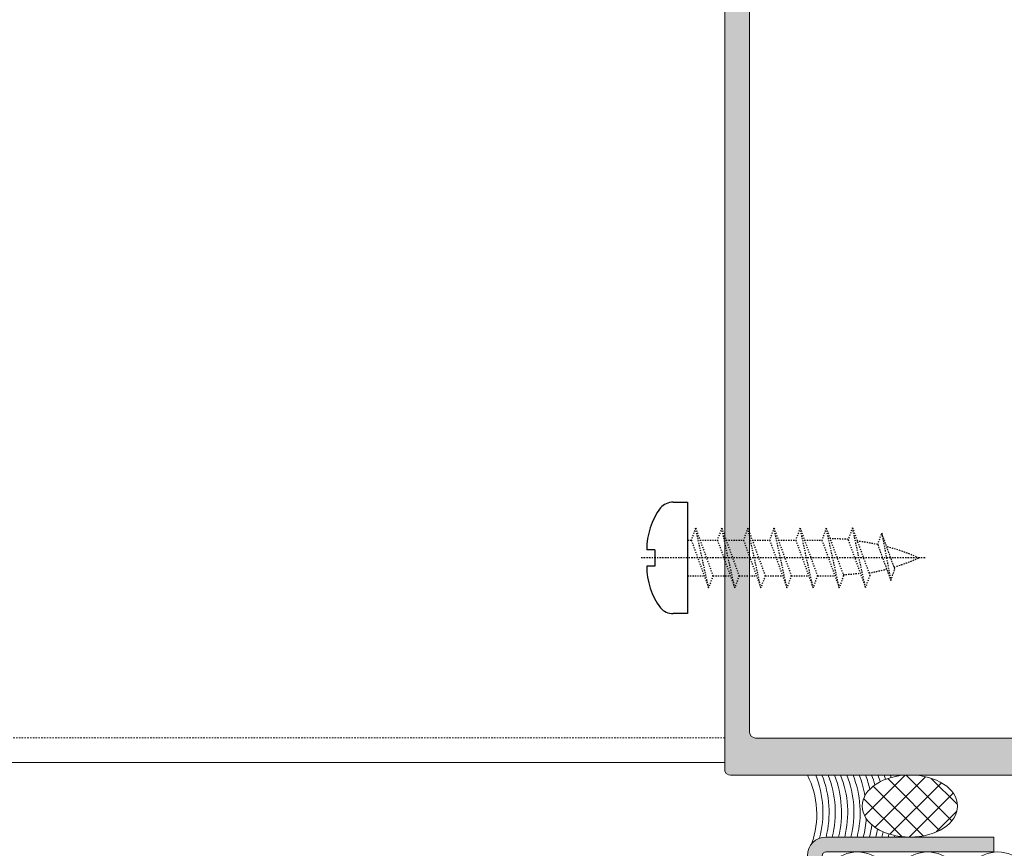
# Model space of a CAD drawing. Header units: millimetres. Extents: x -226731 to 126254, y -16359 to 60195.
# Tile 162 of 256: x -159209 to -159129, y 20772 to 20839. Entities that reach past the tile are written whole.
import ezdxf

# ---------------------------------------------------------------- set-up
doc = ezdxf.new("R2010")
doc.units = ezdxf.units.MM
doc.header["$LTSCALE"] = 0.1
doc.header["$MEASUREMENT"] = 0
for name, pattern in [('CENTER', [2, 1.25, -0.25, 0.25, -0.25]), ('CENTERX2', [4, 2.5, -0.5, 0.5, -0.5]), ('DASHED2', [0.375, 0.25, -0.125]), ('HIDDEN', [0.375, 0.25, -0.125])]:
    doc.linetypes.add(name, pattern=pattern)
doc.layers.get('0').update_dxf_attribs({"lineweight": 5})
for name, color, linetype, lineweight in [('01. Aluminium (Main Structure)', 6, 'Continuous', 5), ('0_CCE_ FF_SIDE WALL SPRINKLER', 6, 'Continuous', 0), ('10. Centre Line', 1, 'CENTERX2', 5), ('3. Alum. Flashing', 94, 'Continuous', 9), ('3_Hatch', 8, 'Continuous', 0), ('6. All Gasket Hatch Rcc Wall', 251, 'Continuous', 5), ('9. All Screw & Anchors', 253, 'DASHED2', 9), ('ALUMINIUM SUB EXTRUSSION', 94, 'Continuous', 30), ('SPRINKLER COVERAGE AREA', 1, 'Continuous', 9)]:
    doc.layers.add(name, color=color, linetype=linetype, lineweight=lineweight)
for name, color, linetype in [('CENTER LINE', 8, 'CENTER'), ('DRY WALL LINE', 1, 'Continuous'), ('FIRE FIGHTING SERVICES', 5, 'Continuous'), ('HARDWARES', 7, 'Continuous'), ('NPC-P-Waste Water Pipe', 5, 'Continuous')]:
    doc.layers.add(name, color=color, linetype=linetype)

# ---------------------------------------------------------------- blocks, each defined once
blk = doc.blocks.new('A$C768C5112')
at = {"layer": '3_Hatch'}
h = blk.add_hatch(color=8, dxfattribs=at)
h.dxf.hatch_style = 1
h.paths.add_polyline_path([(-4.223506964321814, -41.98522546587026), (-3.912497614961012, -41.67421611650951), (-3.912497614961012, -37.70677351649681), (-4.498231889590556, -36.68251605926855), (-4.498231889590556, -2.487038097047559), (-4.461947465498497, -2.304579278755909), (-4.352057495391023, -2.139744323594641), (-4.205883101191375, -2.029854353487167), (-4.004763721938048, -1.993569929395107), (4.004763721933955, -1.993569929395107), (4.188259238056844, -2.029854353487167), (4.35205749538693, -2.139744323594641), (4.461947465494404, -2.304579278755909), (4.516892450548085, -2.487038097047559), (4.516892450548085, -36.68251605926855), (3.894873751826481, -37.70677351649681), (3.894873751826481, -41.67421611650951), (4.205883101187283, -41.98522546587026), (4.297112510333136, -42.13139986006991), (4.297112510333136, -42.27757425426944), (4.205883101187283, -42.42374864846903), (3.894873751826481, -42.71713413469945), (3.894873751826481, -46.6845767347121), (4.516892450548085, -47.70883419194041), (4.516892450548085, -53.70716784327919), (4.461947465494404, -53.8896266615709), (4.35205749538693, -54.05446161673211), (4.188259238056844, -54.16435158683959), (4.004763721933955, -54.2006360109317), (-4.004763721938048, -54.2006360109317), (-4.205883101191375, -54.16435158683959), (-4.352057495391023, -54.05446161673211), (-4.461947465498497, -53.8896266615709), (-4.498231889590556, -53.70716784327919), (-4.498231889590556, -47.70883419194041), (-3.912497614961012, -46.6845767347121), (-3.912497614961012, -42.71713413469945), (-4.223506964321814, -42.42374864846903), (-4.278451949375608, -42.27757425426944), (-4.278451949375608, -42.13139986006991)], flags=16)
h.paths.add_polyline_path([(10.03938179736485, -54.01714049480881), (9.984436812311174, -54.2006360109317), (9.965776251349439, -54.38309482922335), (9.856922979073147, -54.54792978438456), (9.692088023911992, -54.65781975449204), (9.509629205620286, -54.69410417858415), (7.003930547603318, -54.69410417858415), (6.821471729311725, -54.65781975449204), (6.637976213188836, -54.54792978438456), (6.528086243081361, -54.38309482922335), (6.510462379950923, -54.2006360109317), (6.510462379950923, -2.487038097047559), (6.528086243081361, -2.304579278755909), (6.637976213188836, -2.139744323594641), (6.821471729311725, -2.029854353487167), (7.003930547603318, -1.993569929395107), (11.88677733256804, -1.993569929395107), (12.17912612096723, -1.682560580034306), (12.32530051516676, -1.591331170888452), (12.47147490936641, -1.591331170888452), (12.59898874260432, -1.682560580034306), (12.92865865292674, -1.993569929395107), (27.50255676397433, -1.993569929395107), (27.68605228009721, -2.029854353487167), (27.86851109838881, -2.139744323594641), (27.95974050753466, -2.304579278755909), (27.99602493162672, -2.487038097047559), (27.99602493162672, -6.985269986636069), (27.95974050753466, -7.186389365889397), (27.86851109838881, -7.351224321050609), (27.68605228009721, -7.461114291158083), (27.50255676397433, -7.497398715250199), (18.81710233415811, -7.497398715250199), (18.61598295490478, -7.533683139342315), (18.45114799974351, -7.64357310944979), (18.34125802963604, -7.808408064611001), (18.30497360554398, -8.009527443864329), (18.30497360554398, -13.47707180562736), (18.34125802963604, -13.67819118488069), (18.45114799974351, -13.86065000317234), (18.61598295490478, -13.95291611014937), (18.81710233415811, -13.98920053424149), (21.79760859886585, -13.98920053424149), (21.99872797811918, -13.95291611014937), (22.16356293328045, -13.86065000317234), (22.27241620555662, -13.67819118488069), (22.29107676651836, -13.47707180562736), (22.29107676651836, -13.00122750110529), (22.27241620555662, -12.80010812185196), (22.16356293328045, -12.65393372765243), (21.99872797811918, -12.5440437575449), (21.79760859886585, -12.49013547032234), (20.80963556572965, -12.49013547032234), (20.60851618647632, -12.4528143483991), (20.46234179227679, -12.34292437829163), (20.35245182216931, -12.19674998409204), (20.29750683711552, -11.99563060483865), (20.29750683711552, -10.00309737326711), (20.35245182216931, -9.801977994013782), (20.46234179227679, -9.655803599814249), (20.60851618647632, -9.545913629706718), (20.80963556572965, -9.49096864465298), (23.64396743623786, -9.49096864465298), (23.93735292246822, -9.179959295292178), (24.08352731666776, -9.106353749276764), (24.2297017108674, -9.106353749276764), (24.35721554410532, -9.179959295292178), (24.68688545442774, -9.49096864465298), (27.50255676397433, -9.49096864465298), (27.68605228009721, -9.545913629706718), (27.86851109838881, -9.655803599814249), (27.95974050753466, -9.801977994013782), (27.99602493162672, -10.00309737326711), (27.99602493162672, -11.99563060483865), (27.95974050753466, -12.19674998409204), (27.86851109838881, -12.34292437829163), (27.68605228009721, -12.4528143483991), (27.50255676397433, -12.49013547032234), (26.51562042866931, -12.49013547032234), (26.31450104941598, -12.5440437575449), (26.16832665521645, -12.65393372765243), (26.05843668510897, -12.80010812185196), (26.00349170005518, -13.00122750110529), (26.00349170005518, -13.47707180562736), (26.05843668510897, -13.67819118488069), (26.16832665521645, -13.86065000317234), (26.31450104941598, -13.95291611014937), (26.51562042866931, -13.98920053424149), (29.51375055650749, -13.98920053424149), (29.69724607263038, -13.95291611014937), (29.86208102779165, -13.86065000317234), (29.97093430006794, -13.67819118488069), (29.98959486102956, -13.47707180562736), (29.97093430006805, 81.00442663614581), (29.86208102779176, 81.1879221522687), (29.77966355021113, 81.24286713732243), (29.69724607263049, 81.29781212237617), (29.60549831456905, 81.3066240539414), (29.5137505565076, 81.31543598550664), (-29.51375055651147, 81.31543598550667), (-29.7148699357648, 81.2978121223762), (-29.86104432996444, 81.18792215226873), (-29.97093430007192, 81.00442663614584), (-30.00721872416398, 80.84062837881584), (-30.00721872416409, -13.47707180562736), (-29.97093430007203, -13.67819118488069), (-29.86104432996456, -13.86065000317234), (-29.71486993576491, -13.95291611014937), (-29.51375055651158, -13.98920053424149), (-26.4959231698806, -13.98920053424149), (-26.31346435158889, -13.95291611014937), (-26.14862939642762, -13.86065000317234), (-26.03873942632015, -13.67819118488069), (-26.00245500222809, -13.47707180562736), (-26.00245500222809, -13.00122750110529), (-26.03873942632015, -12.80010812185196), (-26.14862939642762, -12.65393372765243), (-26.31346435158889, -12.5440437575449), (-26.4959231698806, -12.49013547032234), (-27.52018062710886, -12.49013547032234), (-27.68501558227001, -12.4528143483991), (-27.86747440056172, -12.34292437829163), (-27.97736437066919, -12.19674998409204), (-28.01364879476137, -11.99563060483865), (-28.01364879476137, -10.00309737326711), (-27.97736437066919, -9.801977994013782), (-27.86747440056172, -9.655803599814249), (-27.68501558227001, -9.545913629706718), (-27.52018062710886, -9.49096864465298), (-24.68584875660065, -9.49096864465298), (-24.37483940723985, -9.179959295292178), (-24.24732557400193, -9.106353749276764), (-24.06383005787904, -9.106353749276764), (-23.93631622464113, -9.179959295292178), (-23.62530687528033, -9.49096864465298), (-20.80963556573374, -9.49096864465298), (-20.60851618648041, -9.545913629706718), (-20.44368123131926, -9.655803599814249), (-20.33379126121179, -9.801977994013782), (-20.29750683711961, -10.00309737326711), (-20.29750683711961, -11.99563060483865), (-20.33379126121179, -12.19674998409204), (-20.44368123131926, -12.34292437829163), (-20.60851618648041, -12.4528143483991), (-20.80963556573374, -12.49013547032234), (-21.81523246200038, -12.49013547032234), (-22.01635184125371, -12.5440437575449), (-22.16252623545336, -12.65393372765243), (-22.27241620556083, -12.80010812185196), (-22.30870062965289, -13.00122750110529), (-22.30870062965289, -13.47707180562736), (-22.27241620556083, -13.67819118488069), (-22.16252623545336, -13.86065000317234), (-22.01635184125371, -13.95291611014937), (-21.81523246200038, -13.98920053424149), (-18.79740507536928, -13.98920053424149), (-18.61494625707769, -13.95291611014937), (-18.45011130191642, -13.86065000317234), (-18.34125802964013, -13.67819118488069), (-18.30393690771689, -13.47707180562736), (-18.30393690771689, -8.009527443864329), (-18.34125802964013, -7.808408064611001), (-18.45011130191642, -7.64357310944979), (-18.61494625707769, -7.533683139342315), (-18.79740507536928, -7.497398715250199), (-27.52018062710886, -7.497398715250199), (-27.68501558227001, -7.461114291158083), (-27.86747440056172, -7.351224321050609), (-27.97736437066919, -7.186389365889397), (-28.01364879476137, -6.985269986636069), (-28.01364879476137, -2.487038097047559), (-27.97736437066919, -2.304579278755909), (-27.86747440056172, -2.139744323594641), (-27.68501558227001, -2.029854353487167), (-27.52018062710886, -1.993569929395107), (-12.92762195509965, -1.993569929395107), (-12.61764930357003, -1.682560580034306), (-12.48909877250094, -1.591331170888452), (-12.3429243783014, -1.591331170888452), (-12.17808942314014, -1.682560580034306), (-11.86708007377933, -1.993569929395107), (-7.002893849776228, -1.993569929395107), (-6.801774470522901, -2.029854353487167), (-6.655600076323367, -2.139744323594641), (-6.545710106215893, -2.304579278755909), (-6.509425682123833, -2.487038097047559), (-6.509425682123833, -54.2006360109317), (-6.545710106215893, -54.38309482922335), (-6.655600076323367, -54.54792978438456), (-6.801774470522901, -54.65781975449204), (-7.002893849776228, -54.69410417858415), (-9.508592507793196, -54.69410417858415), (-9.709711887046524, -54.65781975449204), (-9.855886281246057, -54.54792978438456), (-9.965776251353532, -54.38309482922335), (-10.0020606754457, -54.2006360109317), (-10.03834509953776, -54.01714049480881), (-10.14823506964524, -53.83468167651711), (-10.31307002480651, -53.72479170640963), (-10.4955288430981, -53.70716784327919), (-11.50216243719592, -53.70716784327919), (-11.70328181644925, -53.72479170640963), (-11.8494562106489, -53.83468167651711), (-11.95934618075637, -54.01714049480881), (-12.01325446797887, -54.2006360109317), (-12.01325446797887, -56.21182980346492), (-11.95934618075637, -56.39532531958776), (-11.8494562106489, -56.55912357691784), (-11.70328181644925, -56.66901354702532), (-11.50216243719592, -56.68767410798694), (-0.5297525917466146, -56.68767410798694), (-0.201119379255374, -56.39532531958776), (-0.07256884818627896, -56.3217197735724), (0.07360554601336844, -56.3217197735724), (0.2197799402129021, -56.39532531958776), (0.5121287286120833, -56.68767410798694), (11.50216243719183, -56.68767410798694), (11.68565795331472, -56.66901354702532), (11.8494562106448, -56.55912357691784), (11.95934618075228, -56.39532531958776), (12.01429116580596, -56.21182980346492), (12.01429116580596, -54.2006360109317), (11.95934618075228, -54.01714049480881), (11.8494562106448, -53.83468167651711), (11.68565795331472, -53.72479170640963), (11.50216243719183, -53.70716784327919), (10.4965655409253, -53.70716784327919), (10.29544616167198, -53.72479170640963), (10.14927176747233, -53.83468167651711)])
h.paths.add_polyline_path([(27.99602493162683, 77.82280099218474), (27.95974050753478, 78.0062965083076), (27.86851109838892, 78.1887553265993), (27.68605228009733, 78.29864529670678), (27.50255676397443, 78.33492972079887), (-27.52018062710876, 78.3349297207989), (-27.6850155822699, 78.29864529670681), (-27.8674744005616, 78.18875532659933), (-27.97736437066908, 78.00629650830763), (-28.01364879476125, 77.82280099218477), (-28.01364879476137, 0.5121287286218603), (-27.97736437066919, 0.3110093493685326), (-27.86747440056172, 0.1648349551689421), (-27.68501558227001, 0.05494498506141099), (-27.52018062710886, 7.73070496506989e-12), (27.50255676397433, 7.73070496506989e-12), (27.68605228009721, 0.05494498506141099), (27.86851109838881, 0.1648349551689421), (27.95974050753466, 0.3110093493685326), (27.99602493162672, 0.5121287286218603)], flags=16)
at = {"layer": '01. Aluminium (Main Structure)', "color": 8, "linetype": 'ByBlock'}
for p, q in [((-29.51375055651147, 81.31543598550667), (29.5137505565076, 81.31543598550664)), ((29.5137505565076, 81.31543598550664), (29.69724607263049, 81.29781212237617)), ((29.69724607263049, 81.29781212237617), (29.86208102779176, 81.1879221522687)), ((29.86208102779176, 81.1879221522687), (29.97093430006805, 81.00442663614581)), ((29.97093430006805, 81.00442663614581), (29.98959486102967, 80.84062837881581)), ((29.98959486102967, 80.84062837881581), (29.98959486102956, -13.47707180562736)), ((-27.52018062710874, 78.3349297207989), (27.50255676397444, 78.33492972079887)), ((27.50255676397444, 78.33492972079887), (27.68605228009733, 78.29864529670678)), ((27.68605228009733, 78.29864529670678), (27.86851109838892, 78.1887553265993)), ((27.86851109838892, 78.1887553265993), (27.95974050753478, 78.0062965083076)), ((27.95974050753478, 78.0062965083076), (27.99602493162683, 77.82280099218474)), ((27.99602493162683, 77.82280099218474), (27.99602493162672, 0.5121287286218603))]:
    blk.add_line(p, q, dxfattribs=at)
blk = doc.blocks.new('*U432')
at = {"layer": 'CENTER LINE', "color": 8, "linetype": 'CENTER'}
blk.add_line((0, -19.12470507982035), (0, 3.774010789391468), dxfattribs=at)
at = {"layer": 'HARDWARES', "color": 8, "linetype": 'Continuous'}
for p, q in [((-0.6609298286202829, 2.613080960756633), (-0.6609298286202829, 3.274010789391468)), ((0.6609298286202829, 2.613080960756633), (0.6609298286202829, 3.274010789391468)), ((0.6609298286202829, 2.613080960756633), (-0.6609298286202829, 2.613080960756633)), ((-4.488571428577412, 0), (-4.488571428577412, 1.150185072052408)), ((4.488571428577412, 1.150184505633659), (4.488571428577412, 0)), ((4.488571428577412, 0), (-4.488571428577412, 0))]:
    blk.add_line(p, q, dxfattribs=at)
at = {"layer": 'HARDWARES', "color": 8}
for p, q in [((4.488571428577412, 0.817582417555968), (4.488571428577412, 0)), ((4.488571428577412, 0), (-4.488571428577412, 0))]:
    blk.add_line(p, q, dxfattribs=at)
at = {"layer": 'HARDWARES', "color": 8, "linetype": 'HIDDEN'}
for p, q in [((1.440000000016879, 0), (1.440000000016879, -0.3061200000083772)), ((1.440000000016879, -1.004879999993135), (1.440000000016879, -2.408519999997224)), ((-1.440000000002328, -2.053199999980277), (-1.440000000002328, -3.456749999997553)), ((1.440000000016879, -3.107279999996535), (1.440000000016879, -4.510920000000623)), ((-1.440000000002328, -4.155599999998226), (-1.440000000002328, -5.559150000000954)), ((1.440000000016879, -5.209680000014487), (1.440000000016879, -6.613320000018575)), ((-1.440000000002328, -6.258000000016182), (-1.440000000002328, -7.661550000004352)), ((1.440000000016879, -7.312080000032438), (1.440000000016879, -8.715720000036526)), ((-1.440000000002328, -8.360400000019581), (-1.440000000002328, -9.763950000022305)), ((1.440000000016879, -9.414480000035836), (1.440000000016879, -10.81812000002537)), ((-1.440000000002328, -10.46280000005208), (-1.440000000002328, -11.8663500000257)), ((1.076159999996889, -15.31407514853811), (-1.811639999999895, -16.36515514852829)), ((1.986480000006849, -15.64551514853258), (-1.811639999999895, -16.36515514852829)), ((-0.9011999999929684, -16.69647514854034), (1.986480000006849, -15.64551514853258)), ((1.076159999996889, -15.31407514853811), (1.986480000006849, -15.64551514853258)), ((-1.811639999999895, -16.36515514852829), (-0.9011999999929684, -16.69647514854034))]:
    blk.add_line(p, q, dxfattribs=at)
for points in [[(-1.440000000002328, 1.45519e-11), (-1.440000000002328, -1.354349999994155)], [(2.400000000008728, -0.655559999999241), (1.440000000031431, -0.3061199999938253), (-2.399999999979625, -1.703759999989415), (2.400000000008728, -0.655559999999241), (-1.440000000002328, -2.053200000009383), (-2.399999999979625, -1.703759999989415)], [(2.400000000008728, -2.757960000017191), (1.440000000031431, -2.408519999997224), (-2.399999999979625, -3.806160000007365), (2.400000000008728, -2.757960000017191), (-1.440000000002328, -4.155599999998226), (-2.399999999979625, -3.806160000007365)], [(2.400000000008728, -4.860360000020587), (1.440000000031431, -4.510920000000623), (-2.399999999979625, -5.908560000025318), (2.400000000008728, -4.860360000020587), (-1.440000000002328, -6.258000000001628), (-2.399999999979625, -5.908560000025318)], [(2.400000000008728, -6.962760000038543), (1.440000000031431, -6.613320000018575), (-2.399999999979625, -8.010960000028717), (2.400000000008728, -6.962760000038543), (-1.440000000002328, -8.360400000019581), (-2.399999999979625, -8.010960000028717)], [(2.400000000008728, -9.06516000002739), (1.440000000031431, -8.715720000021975), (-2.399999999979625, -10.11336000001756), (2.400000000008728, -9.06516000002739), (-1.440000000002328, -10.46280000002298), (-2.399999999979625, -10.11336000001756)], [(2.400000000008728, -11.17120999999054), (1.440000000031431, -10.82176999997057), (-2.399999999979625, -12.21940999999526), (2.400000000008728, -11.17120999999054), (-1.440000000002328, -12.56885000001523), (-2.399999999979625, -12.21940999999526)], [(2.428054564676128, -13.28330415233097), (1.468054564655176, -12.93386415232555), (-2.371945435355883, -14.33150415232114), (2.428054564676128, -13.28330415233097), (-1.411945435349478, -14.68094415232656), (-2.371945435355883, -14.33150415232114)]]:
    blk.add_lwpolyline(points, dxfattribs=at)
at = {"layer": 'HARDWARES', "color": 8, "linetype": 'Continuous'}
for centre, radius, start, end in [((-0.7055913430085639, -2.297439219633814), 5.571559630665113, 89.54071651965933, 126.6337815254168), ((0.7055912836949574, -2.297439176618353), 5.571559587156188, 53.36621261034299, 90.45928287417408), ((-3.117142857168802, 1.150185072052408), 1.37142857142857, 131.7376037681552, 180), ((3.117142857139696, 1.150184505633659), 1.37142857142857, 0, 48.2623911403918)]:
    blk.add_arc(centre, radius, start, end, dxfattribs=at)
at = {"layer": 'HARDWARES', "color": 8, "linetype": 'HIDDEN'}
for centre, radius, start, end in [((-15.26299043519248, -11.79904749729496), 16.79315957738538, 356.0960692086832, 1.058428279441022), ((15.43309956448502, -11.79904749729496), 16.79315957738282, 182.5080075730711, 187.2926171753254), ((-15.34804499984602, -11.81309849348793), 16.79315957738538, 347.9668111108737, 353.6815361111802), ((15.34804499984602, -11.81309849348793), 16.79315957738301, 189.5794861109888, 194.562172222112), ((15.34804499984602, -11.81309849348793), 16.79315957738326, 196.6931290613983, 203.9434805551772), ((-15.34804499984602, -11.81309849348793), 16.79315957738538, 336.0565194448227, 345.4243000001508)]:
    blk.add_arc(centre, radius, start, end, dxfattribs=at)
blk = doc.blocks.new('*U435')
at = {"layer": '3_Hatch', "color": 8}
blk.add_line((-29.98959486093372, 199.776571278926), (-100, 199.776571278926), dxfattribs=at)
at = {"layer": '3_Hatch', "color": 8, "linetype": 'HIDDEN', "ltscale": 5}
blk.add_line((-29.98959486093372, 197.7849324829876), (-100, 197.7849324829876), dxfattribs=at)
at = {"layer": '3_Hatch', "color": 8, "xscale": -1}
blk.add_blockref('A$C768C5112', (0, 119.4611352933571), dxfattribs=at)
at = {"layer": 'HARDWARES', "color": 8, "xscale": -1, "rotation": 90}
blk.add_blockref('*U432', (-32.98959486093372, 183.2849324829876), dxfattribs=at)
blk = doc.blocks.new('10X75_SCREW')
at = {"layer": '10. Centre Line', "ltscale": 0.03}
blk.add_line((-34.9986220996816, 15.43312372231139), (52.57465475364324, 15.43312372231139), dxfattribs=at)
at = {"layer": '9. All Screw & Anchors', "linetype": 'ByBlock', "lineweight": 5, "ltscale": 0.03}
blk.add_line((-24.26051741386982, 9.808123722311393), (-24.26051741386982, 21.05812372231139), dxfattribs=at)
at = {"layer": '9. All Screw & Anchors', "lineweight": 5, "ltscale": 0.03}
for p, q in [((-23.80530757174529, 17.58950028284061), (43.79595361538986, 20.03980380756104)), ((-23.69912511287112, 18.03312372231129), (-24.38739897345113, 15.43312372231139)), ((-22.40606850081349, 18.03312372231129), (-23.78261622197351, 12.83312372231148)), ((-21.11301188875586, 18.03312372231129), (-22.48955960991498, 12.83312372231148)), ((-19.91562281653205, 18.03312372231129), (-21.29217053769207, 12.83312372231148)), ((-18.62256620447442, 18.03312372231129), (-19.99911392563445, 12.83312372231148)), ((-17.3295095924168, 18.03312372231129), (-18.7060573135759, 12.83312372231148)), ((-16.03645298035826, 18.03312372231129), (-17.41300070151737, 12.83312372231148)), ((-14.74339636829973, 18.03312372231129), (-16.11994408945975, 12.83312372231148)), ((-13.4503397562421, 18.03312372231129), (-14.82688747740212, 12.83312372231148)), ((-12.15728314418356, 18.03312372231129), (-13.53383086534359, 12.83312372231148)), ((-10.86422653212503, 18.03312372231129), (-12.24077425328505, 12.83312372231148)), ((-9.571169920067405, 18.03312372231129), (-10.94771764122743, 12.83312372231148)), ((-8.380900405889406, 18.03312372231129), (-9.75744812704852, 12.83312372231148)), ((-7.183511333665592, 18.03312372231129), (-8.560059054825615, 12.83312372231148)), ((-5.890454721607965, 18.03312372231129), (-7.267002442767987, 12.83312372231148)), ((-4.597398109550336, 18.03312372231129), (-5.973945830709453, 12.83312372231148)), ((-3.304341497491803, 18.03312372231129), (-4.680889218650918, 12.83312372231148)), ((-2.011284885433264, 18.03312372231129), (-3.387832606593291, 12.83312372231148)), ((-0.7182282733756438, 18.03312372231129), (-2.094775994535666, 12.83312372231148)), ((0.5748283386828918, 18.03312372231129), (-0.8017193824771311, 12.83312372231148)), ((1.867884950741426, 18.03312372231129), (0.4913372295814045, 12.83312372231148)), ((3.160941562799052, 18.03312372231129), (1.784393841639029, 12.83312372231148)), ((4.622027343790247, 18.03312372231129), (3.245479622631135, 12.83312372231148)), ((5.81941641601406, 18.03312372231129), (4.442868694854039, 12.83312372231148)), ((7.112473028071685, 18.03312372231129), (5.735925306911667, 12.83312372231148)), ((8.405529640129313, 18.03312372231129), (7.028981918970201, 12.83312372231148)), ((9.698586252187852, 18.03312372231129), (8.322038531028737, 12.83312372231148)), ((10.99164286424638, 18.03312372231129), (9.615095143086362, 12.83312372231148)), ((12.28469947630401, 18.03312372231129), (10.90815175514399, 12.83312372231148)), ((13.57775608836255, 18.03312372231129), (12.20120836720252, 12.83312372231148)), ((14.87081270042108, 18.03312372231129), (13.49426497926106, 12.83312372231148)), ((16.16386931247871, 18.03312372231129), (14.78732159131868, 12.83312372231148)), ((17.35413882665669, 18.03312372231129), (15.97759110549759, 12.83312372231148)), ((18.55152789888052, 18.03312372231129), (17.1749801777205, 12.83312372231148)), ((19.84458451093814, 18.03312372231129), (18.46803678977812, 12.83312372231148)), ((21.13764112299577, 18.03312372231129), (19.76109340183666, 12.83312372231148)), ((22.43069773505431, 18.03312372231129), (21.0541500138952, 12.83312372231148)), ((23.72375434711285, 18.03312372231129), (22.34720662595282, 12.83312372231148)), ((25.01681095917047, 18.03312372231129), (23.64026323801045, 12.83312372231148)), ((26.30986757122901, 18.03312372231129), (24.93331985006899, 12.83312372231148)), ((27.60292418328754, 18.03312372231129), (26.22637646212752, 12.83312372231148)), ((28.89598079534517, 18.03312372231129), (27.51943307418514, 12.83312372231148)), ((30.35714629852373, 18.03312372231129), (28.98059857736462, 12.83312372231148)), ((31.55453537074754, 18.03312372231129), (30.17798764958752, 12.83312372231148)), ((32.84759198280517, 18.03312372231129), (31.47104426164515, 12.83312372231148)), ((34.14064859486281, 18.03312372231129), (32.76410087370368, 12.83312372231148)), ((35.43370520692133, 18.03312372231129), (34.05715748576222, 12.83312372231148)), ((36.72676181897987, 18.03312372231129), (35.35021409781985, 12.83312372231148)), ((38.01981843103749, 18.03312372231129), (36.64327070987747, 12.83312372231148)), ((39.31287504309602, 18.03312372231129), (37.93632732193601, 12.83312372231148)), ((40.60593165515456, 18.03312372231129), (39.22938393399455, 12.83312372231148)), ((41.89898826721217, 18.03312372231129), (40.52244054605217, 12.83312372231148)), ((40.20081477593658, 17.5895002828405), (-24.26051741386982, 17.58950028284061)), ((45.69469242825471, 15.43312372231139), (40.20081477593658, 17.5895002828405)), ((45.69469242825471, 15.43312372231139), (40.20081477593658, 13.27674716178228)), ((40.36069314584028, 13.33950028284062), (-24.26051741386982, 13.33950028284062)), ((-23.80530757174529, 13.27674716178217), (43.79595361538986, 10.82644363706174))]:
    blk.add_line(p, q, dxfattribs=at)
at = {"layer": '9. All Screw & Anchors', "linetype": 'ByBlock', "lineweight": 5, "ltscale": 0.03}
blk.add_arc((-23.64694211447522, 15.43312372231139), 5.658365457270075, 96.22521438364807, 263.7747856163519, dxfattribs=at)
blk = doc.blocks.new('*U437')
h = blk.add_hatch(color=8)
h.dxf.hatch_style = 1
edge = h.paths.add_edge_path()
edge.add_line((-5.630977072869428, 37.08609110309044), (-21.83387340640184, 37.08611622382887))
edge.add_arc((-21.83387387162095, 36.78611622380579), 0.3000000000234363, 89.99991114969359, 179.9999111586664)
edge.add_line((-22.13387387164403, 36.78611668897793), (-22.13390797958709, -8.762606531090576))
edge.add_arc((-21.83390797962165, -8.762606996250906), 0.2999999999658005, 179.9999111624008, 269.999911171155)
edge.add_line((-21.83390844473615, -9.062606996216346), (-8.333908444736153, -9.062627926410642))
edge.add_line((-8.333908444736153, -9.062627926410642), (-8.333910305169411, -10.26262792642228))
edge.add_line((-8.333910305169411, -10.26262792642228), (-21.83391030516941, -10.26260699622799))
edge.add_arc((-21.83390797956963, -8.762606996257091), 1.499999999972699, 179.9999111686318, 269.9999111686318, ccw=False)
edge.add_line((-23.33390797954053, -8.76260467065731), (-23.33387387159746, 36.78611854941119))
edge.add_arc((-21.83387387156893, 36.78611622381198), 1.500000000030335, 89.99991117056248, 179.9999111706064, ccw=False)
edge.add_line((-21.83387154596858, 38.28611622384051), (-5.630975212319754, 38.28609110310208))
edge.add_line((-5.630975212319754, 38.28609110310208), (-5.630977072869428, 37.08609110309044))
h = blk.add_hatch(color=8)
h.dxf.hatch_style = 1
edge = h.paths.add_edge_path()
edge.add_line((-4.731258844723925, 37.82046867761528), (-13.84034397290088, 30.20483142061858))
edge.add_arc((-14.48718861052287, 30.60931054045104), 0.762896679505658, 210.8281310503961, 327.9818015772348, ccw=False)
edge.add_line((-15.14229439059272, 30.21835304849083), (-16.33958422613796, 36.261354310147))
edge.add_arc((-17.84309510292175, 35.31228158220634), 1.777999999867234, 32.26166481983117, 139.8869729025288)
edge.add_line((-19.20286492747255, 36.45784259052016), (-22.13388055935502, 32.47247289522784))
edge.add_line((-22.13388055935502, 32.47247289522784), (-21.16716843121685, 31.76151040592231))
edge.add_line((-21.16716843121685, 31.76151040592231), (-18.26605342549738, 35.70622352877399))
edge.add_arc((-17.84309510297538, 35.31228158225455), 0.57799999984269, 48.586663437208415, 137.0342963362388, ccw=False)
edge.add_line((-17.46075593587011, 35.74575679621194), (-16.28861151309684, 29.8296703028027))
edge.add_arc((-14.48718861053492, 30.60931054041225), 1.962896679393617, 203.4025432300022, 321.1429134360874)
edge.add_line((-12.95865493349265, 29.37782843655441), (-4.017254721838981, 36.85327296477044))
edge.add_arc((-3.375841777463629, 36.0860771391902), 1.000000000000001, 90.00008883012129, 129.8972600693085, ccw=False)
edge.add_line((-3.375843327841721, 37.086077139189), (3.375841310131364, 37.08608760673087))
edge.add_arc((3.375842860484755, 36.08608760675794), 0.9999999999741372, 50.102739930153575, 90.00008882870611, ccw=False)
edge.add_line((4.01725580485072, 36.85328343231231), (12.95866853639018, 29.37782843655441))
edge.add_arc((14.48720221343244, 30.60931054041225), 1.962896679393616, 218.8570865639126, 336.5974567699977)
edge.add_line((16.28862511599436, 29.8296703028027), (17.46076953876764, 35.74575679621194))
edge.add_arc((17.8431087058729, 35.31228158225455), 0.5779999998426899, 42.96570366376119, 131.4133365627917, ccw=False)
edge.add_line((18.2660670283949, 35.70622352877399), (21.16718203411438, 31.76151040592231))
edge.add_line((21.16718203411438, 31.76151040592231), (22.13389416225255, 32.47247289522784))
edge.add_line((22.13389416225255, 32.47247289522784), (19.20287853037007, 36.45784259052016))
edge.add_arc((17.84310870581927, 35.31228158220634), 1.777999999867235, 40.11302709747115, 147.7383351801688)
edge.add_line((16.33959782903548, 36.261354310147), (15.14230799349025, 30.21835304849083))
edge.add_arc((14.48720221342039, 30.60931054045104), 0.7628966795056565, 212.0181984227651, 329.17186894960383, ccw=False)
edge.add_line((13.84035757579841, 30.20483142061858), (4.731259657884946, 37.82047937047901))
edge.add_arc((3.448433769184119, 36.28608771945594), 1.999999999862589, 50.10273992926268, 90.00008882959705)
edge.add_line((3.448430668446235, 38.28608771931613), (-3.448436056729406, 38.28607702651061))
edge.add_arc((-3.448432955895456, 36.28607702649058), 2.000000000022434, 90.00008883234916, 129.8972600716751)
h = blk.add_hatch(color=8)
h.dxf.hatch_style = 1
edge = h.paths.add_edge_path()
edge.add_line((5.630990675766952, 37.08609110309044), (21.83388700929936, 37.08611622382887))
edge.add_arc((21.83388747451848, 36.78611622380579), 0.3000000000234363, 8.884133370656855e-05, 90.00008885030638, ccw=False)
edge.add_line((22.13388747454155, 36.78611668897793), (22.13392158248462, -8.762606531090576))
edge.add_arc((21.83392158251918, -8.762606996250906), 0.2999999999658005, -89.99991117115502, 8.883759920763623e-05, ccw=False)
edge.add_line((21.83392204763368, -9.062606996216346), (8.333922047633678, -9.062627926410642))
edge.add_line((8.333922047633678, -9.062627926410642), (8.333923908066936, -10.26262792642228))
edge.add_line((8.333923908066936, -10.26262792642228), (21.83392390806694, -10.26260699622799))
edge.add_arc((21.83392158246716, -8.762606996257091), 1.499999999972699, 270.0000888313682, 360.0000888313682)
edge.add_line((23.33392158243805, -8.76260467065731), (23.33388747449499, 36.78611854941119))
edge.add_arc((21.83388747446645, 36.78611622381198), 1.500000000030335, 8.882939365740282e-05, 90.00008882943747)
edge.add_line((21.8338851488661, 38.28611622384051), (5.630988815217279, 38.28609110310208))
edge.add_line((5.630988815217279, 38.28609110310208), (5.630990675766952, 37.08609110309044))
h = blk.add_hatch()
h.set_pattern_fill('ANSI37', color=8, scale=10, angle=-8.883050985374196e-05)
h.set_pattern_definition([(44.99991116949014, (-1029805.244878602, 402552.949488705), (-0.8838821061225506, 0.8838848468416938), []), (134.9999111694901, (-1029805.244878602, 402552.949488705), (-0.8838848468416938, -0.8838821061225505), [])])
edge = h.paths.add_edge_path()
edge.add_ellipse((-15.08391418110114, -12.76261746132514), major_axis=(3.838801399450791, -5.951619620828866e-06), ratio=0.6512449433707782, start_angle=0, end_angle=360, ccw=False)
h = blk.add_hatch()
h.set_pattern_fill('ANSI37', color=8, scale=10)
h.set_pattern_definition([(45, (-1664365.54648914, 683714.7504389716), (-0.8838834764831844, 0.8838834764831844), []), (135, (-1664365.54648914, 683714.7504389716), (-0.8838834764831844, -0.8838834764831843), [])])
edge = h.paths.add_edge_path()
edge.add_ellipse((15.08392778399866, -12.76261746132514), major_axis=(-3.838801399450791, -5.951619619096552e-06), ratio=0.6512449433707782, start_angle=0, end_angle=360)
at = {"layer": '3. Alum. Flashing', "color": 8}
for points in [[(-5.630977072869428, 37.08609110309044), (-21.83387340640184, 37.08611622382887, 0.4142135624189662), (-22.13387387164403, 36.78611668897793), (-22.13390797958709, -8.762606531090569, 0.4142135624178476), (-21.83390844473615, -9.062606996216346), (-8.333908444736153, -9.062627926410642), (-8.333910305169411, -10.26262792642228), (-21.83391030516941, -10.26260699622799, -0.414213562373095), (-23.33390797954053, -8.76260467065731), (-23.33387387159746, 36.78611854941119, -0.4142135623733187), (-21.83387154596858, 38.28611622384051), (-5.630975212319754, 38.28609110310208)], [(5.630990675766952, 37.08609110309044), (21.83388700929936, 37.08611622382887, -0.4142135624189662), (22.13388747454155, 36.78611668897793), (22.13392158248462, -8.762606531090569, -0.4142135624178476), (21.83392204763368, -9.062606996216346), (8.333922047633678, -9.062627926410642), (8.333923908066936, -10.26262792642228), (21.83392390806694, -10.26260699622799, 0.414213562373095), (23.33392158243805, -8.76260467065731), (23.33388747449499, 36.78611854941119, 0.4142135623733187), (21.8338851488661, 38.28611622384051), (5.630988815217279, 38.28609110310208)]]:
    blk.add_lwpolyline(points, format="xyb", close=True, dxfattribs=at)
at = {"layer": '3_Hatch', "color": 8}
for centre, radius, start, end in [((-29.5859743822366, -12.09323631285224, 5.000000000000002), 7.009500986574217, 333.1180843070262, 19.82395406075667), ((-30.2464384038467, -12.25340921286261, 5.000000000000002), 8.159129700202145, 338.3575438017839, 14.80905737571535), ((-29.7464384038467, -12.25340998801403, 5.000000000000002), 8.159129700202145, 338.3575438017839, 14.1225660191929), ((-29.2464384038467, -12.25341076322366, 5.000000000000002), 8.159129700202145, 338.3575438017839, 14.1225660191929), ((-28.7464384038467, -12.25341153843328, 5.000000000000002), 8.159129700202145, 338.3575438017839, 14.1225660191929), ((-28.2464384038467, -12.25341231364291, 5.000000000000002), 8.159129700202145, 338.3575438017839, 14.1225660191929), ((-27.7464384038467, -12.25341308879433, 5.000000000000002), 8.159129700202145, 338.3575438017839, 14.1225660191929), ((-27.2464384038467, -12.25341386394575, 5.000000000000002), 8.159129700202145, 338.3575438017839, 14.1225660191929), ((-26.7464384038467, -12.25341463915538, 5.000000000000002), 8.159129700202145, 3.450069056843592, 14.1225660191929), ((-26.2464384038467, -12.2534154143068, 5.000000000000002), 8.159129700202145, 7.015128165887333, 14.1225660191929), ((-25.7464384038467, -12.25341618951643, 5.000000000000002), 8.159129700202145, 9.333216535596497, 14.1225660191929), ((-25.2464384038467, -12.25341696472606, 5.000000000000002), 8.159129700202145, 11.02387131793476, 14.1225660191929), ((-24.7464384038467, -12.25341773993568, 5.000000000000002), 8.159129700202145, 12.2807797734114, 14.1225660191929), ((-24.2464384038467, -12.25341851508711, 5.000000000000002), 8.159129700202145, 13.18813662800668, 14.1225660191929), ((-23.7464384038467, -12.25341929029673, 5.000000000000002), 8.159129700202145, 13.78476232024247, 14.1225660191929), ((23.74645200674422, -12.25341929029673, 5.000000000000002), 8.159129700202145, 165.8774339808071, 166.2152376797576), ((24.24645200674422, -12.25341851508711, 5.000000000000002), 8.159129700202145, 165.8774339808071, 166.8118633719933), ((24.74645200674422, -12.25341773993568, 5.000000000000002), 8.159129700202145, 165.8774339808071, 167.7192202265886), ((25.24645200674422, -12.25341696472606, 5.000000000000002), 8.159129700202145, 165.8774339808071, 168.9761286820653), ((25.74645200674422, -12.25341618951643, 5.000000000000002), 8.159129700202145, 165.8774339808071, 170.6667834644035), ((26.24645200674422, -12.2534154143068, 5.000000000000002), 8.159129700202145, 165.8774339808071, 172.9848718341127), ((26.74645200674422, -12.25341463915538, 5.000000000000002), 8.159129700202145, 165.8774339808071, 176.5499309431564), ((27.24645200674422, -12.25341386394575, 5.000000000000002), 8.159129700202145, 165.8774339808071, 201.6424561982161), ((27.74645200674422, -12.25341308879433, 5.000000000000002), 8.159129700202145, 165.8774339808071, 201.6424561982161), ((28.24645200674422, -12.25341231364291, 5.000000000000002), 8.159129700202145, 165.8774339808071, 201.6424561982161), ((28.74645200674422, -12.25341153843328, 5.000000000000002), 8.159129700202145, 165.8774339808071, 201.6424561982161), ((29.24645200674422, -12.25341076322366, 5.000000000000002), 8.159129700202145, 165.8774339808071, 201.6424561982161), ((29.74645200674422, -12.25340998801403, 5.000000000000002), 8.159129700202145, 165.8774339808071, 201.6424561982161), ((30.24645200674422, -12.25340921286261, 5.000000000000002), 8.159129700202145, 165.1909426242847, 201.6424561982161), ((29.58598798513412, -12.09323631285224, 5.000000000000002), 7.009500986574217, 160.1760459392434, 206.8819156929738), ((-26.7464384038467, -12.25341463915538, 5.000000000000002), 8.159129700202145, 338.3575438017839, 350.4827941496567), ((-26.2464384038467, -12.2534154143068, 5.000000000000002), 8.159129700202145, 338.3575438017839, 346.7522732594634), ((26.24645200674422, -12.2534154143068, 5.000000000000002), 8.159129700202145, 193.2477267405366, 201.6424561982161), ((26.74645200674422, -12.25341463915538, 5.000000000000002), 8.159129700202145, 189.5172058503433, 201.6424561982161), ((-25.7464384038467, -12.25341618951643, 5.000000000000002), 8.159129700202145, 338.3575438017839, 344.2625832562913), ((-25.2464384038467, -12.25341696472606, 5.000000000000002), 8.159129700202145, 338.3575438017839, 342.3942054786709), ((-24.7464384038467, -12.25341773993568, 5.000000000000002), 8.159129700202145, 338.3575438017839, 340.9535524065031), ((24.74645200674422, -12.25341773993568, 5.000000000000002), 8.159129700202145, 199.0464475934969, 201.6424561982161), ((25.24645200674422, -12.25341696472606, 5.000000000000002), 8.159129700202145, 197.6057945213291, 201.6424561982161), ((25.74645200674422, -12.25341618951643, 5.000000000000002), 8.159129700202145, 195.7374167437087, 201.6424561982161), ((-24.2464384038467, -12.25341851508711, 5.000000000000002), 8.159129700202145, 338.3575438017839, 339.8566306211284), ((-23.7464384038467, -12.25341929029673, 5.000000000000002), 8.159129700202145, 338.3575438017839, 339.0649461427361), ((23.74645200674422, -12.25341929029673, 5.000000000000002), 8.159129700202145, 200.9350538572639, 201.6424561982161), ((24.24645200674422, -12.25341851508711, 5.000000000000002), 8.159129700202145, 200.1433693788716, 201.6424561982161)]:
    blk.add_arc(centre, radius, start, end, dxfattribs=at)
at = {"layer": '3_Hatch', "color": 8, "extrusion": (0, 0, -1)}
blk.add_ellipse((-15.08391418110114, -12.76261746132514, 5.000000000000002), major_axis=(3.838801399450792, -5.951619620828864e-06), ratio=0.6512449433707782, dxfattribs=at)
at = {"layer": '3_Hatch', "color": 8}
blk.add_ellipse((15.08392778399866, -12.76261746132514, 5.000000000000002), major_axis=(-3.838801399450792, -5.951619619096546e-06), ratio=0.6512449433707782, dxfattribs=at)
at = {"layer": '6. All Gasket Hatch Rcc Wall', "color": 8}
for points in [[(0.4670474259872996, 37.08610372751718, 0.414213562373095), (-2.358069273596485, 34.2609870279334), (-5.183185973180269, -6.237497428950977), (-8.008302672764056, 34.26098702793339, -0.9999999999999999), (-2.358069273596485, 34.2609870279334), (0.4670474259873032, -6.237497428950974, -0.9999999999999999), (-5.183185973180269, -6.237497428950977, -0.9999999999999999), (-10.83341937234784, -6.237497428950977), (-8.008302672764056, 34.26098702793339, 0.9999999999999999), (-13.65853607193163, 34.26098702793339), (-10.83341937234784, -6.237497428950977, -0.9999999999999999), (-16.48365277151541, -6.237497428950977), (-13.65853607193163, 34.26098702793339, 0.9999999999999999), (-19.3087694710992, 34.26098702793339), (-16.48365277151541, -6.237497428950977, -0.9999999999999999), (-22.13388617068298, -6.237497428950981), (-19.3087694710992, 34.26098702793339, 0.414213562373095), (-22.13388617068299, 37.08610372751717, 0.414213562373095)], [(11.76751422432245, 37.08610372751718, 0.414213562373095), (8.942397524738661, 34.2609870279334), (6.117280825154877, -6.237497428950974), (3.292164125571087, 34.2609870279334, -0.9999999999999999), (8.942397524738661, 34.2609870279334), (11.76751422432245, -6.237497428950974, -0.9999999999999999), (6.117280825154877, -6.237497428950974, -0.9999999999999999), (0.4670474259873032, -6.237497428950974), (3.292164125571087, 34.2609870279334, 0.9999999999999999), (-2.358069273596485, 34.2609870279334), (0.4670474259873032, -6.237497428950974, -0.9999999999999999), (-5.183185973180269, -6.237497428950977), (-2.358069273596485, 34.2609870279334, 0.9999999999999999), (-8.008302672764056, 34.26098702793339), (-5.183185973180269, -6.237497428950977, -0.9999999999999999), (-10.83341937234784, -6.237497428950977), (-8.008302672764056, 34.26098702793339, 0.414213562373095), (-10.83341937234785, 37.08610372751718, 0.414213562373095)], [(23.06798102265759, 37.08610372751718, 0.414213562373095), (20.24286432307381, 34.2609870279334), (17.41774762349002, -6.23749742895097), (14.59263092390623, 34.2609870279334, -0.9999999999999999), (20.24286432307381, 34.2609870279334), (23.0679810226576, -6.23749742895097, -0.9999999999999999), (17.41774762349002, -6.23749742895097, -0.9999999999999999), (11.76751422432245, -6.237497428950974), (14.59263092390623, 34.2609870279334, 0.9999999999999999), (8.942397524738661, 34.2609870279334), (11.76751422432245, -6.237497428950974, -0.9999999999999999), (6.117280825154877, -6.237497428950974), (8.942397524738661, 34.2609870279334, 0.9999999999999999), (3.292164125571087, 34.2609870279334), (6.117280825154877, -6.237497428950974, -0.9999999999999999), (0.4670474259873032, -6.237497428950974), (3.292164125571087, 34.2609870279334, 0.414213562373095), (0.4670474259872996, 37.08610372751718, 0.414213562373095)]]:
    blk.add_lwpolyline(points, format="xyb", dxfattribs=at)
at = {"layer": 'ALUMINIUM SUB EXTRUSSION', "color": 8}
blk.add_lwpolyline([(-4.731258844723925, 37.82046867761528), (-13.84034397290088, 30.20483142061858, -0.5609080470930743), (-15.14229439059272, 30.21835304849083), (-16.33958422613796, 36.261354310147, 0.5074678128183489), (-19.20286492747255, 36.45784259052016), (-22.13388055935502, 32.47247289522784), (-21.16716843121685, 31.76151040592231), (-18.26605342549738, 35.70622352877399, -0.4063000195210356), (-17.46075593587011, 35.74575679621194), (-16.28861151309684, 29.8296703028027, 0.5642782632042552), (-12.95865493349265, 29.37782843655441), (-4.017254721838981, 36.85327296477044, -0.1758643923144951), (-3.375843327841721, 37.086077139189), (3.375841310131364, 37.08608760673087, -0.1758651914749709), (4.01725580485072, 36.85328343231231), (12.95866853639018, 29.37782843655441, 0.5642782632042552), (16.28862511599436, 29.8296703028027), (17.46076953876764, 35.74575679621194, -0.4063000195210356), (18.2660670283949, 35.70622352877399), (21.16718203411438, 31.76151040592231), (22.13389416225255, 32.47247289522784), (19.20287853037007, 36.45784259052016, 0.5074678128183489), (16.33959782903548, 36.261354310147), (15.14230799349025, 30.21835304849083, -0.5609080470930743), (13.84035757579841, 30.20483142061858), (4.731259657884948, 37.82047937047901, 0.1758651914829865), (3.448430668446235, 38.28608771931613), (-3.448436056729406, 38.28607702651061, 0.1758643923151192)], format="xyb", close=True, dxfattribs=at)
at = {"layer": '3_Hatch', "color": 8, "lineweight": 0, "xscale": 0.4444444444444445, "yscale": 0.4444444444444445, "zscale": 0.4444444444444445, "rotation": 89.99991116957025}
blk.add_blockref('10X75_SCREW', (6.859181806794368, 47.86852392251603), dxfattribs=at)
blk = doc.blocks.new('A$C67E6678E')
at = {"color": 8, "xscale": -1, "rotation": 180}
blk.add_blockref('*U437', (5729.216737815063, 10063.28609132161), dxfattribs=at)
blk = doc.blocks.new('A$C2AD535C3')
at = {"layer": 'SPRINKLER COVERAGE AREA', "color": 1}
blk.add_circle((-3.056754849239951e-12, -4.617106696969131e-12), 2500, dxfattribs=at)
blk = doc.blocks.new('G$C3584CA52')
at = {"layer": '0_CCE_ FF_SIDE WALL SPRINKLER', "color": 240, "xscale": -0.6, "yscale": 0.6, "zscale": 0.6}
blk.add_blockref('A$C2AD535C3', (2995.192064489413, -1499.999999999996), dxfattribs=at)

msp = doc.modelspace()

# ---------------------------------------------------------------- block references
at = {"layer": 'DRY WALL LINE', "color": 8, "linetype": 'Continuous', "xscale": -1, "rotation": 180}
msp.add_blockref('*U435', (-159121.9469638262, 20978.95285302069), dxfattribs=at)
at = {"layer": 'FIRE FIGHTING SERVICES'}
msp.add_blockref('G$C3584CA52', (-163018.3320608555, 21220.5), dxfattribs=at)
at = {"layer": 'NPC-P-Waste Water Pipe', "color": 0}
msp.add_blockref('A$C67E6678E', (-164851.1637023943, 10699.62758247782), dxfattribs=at)

doc.saveas('drawing.dxf')
